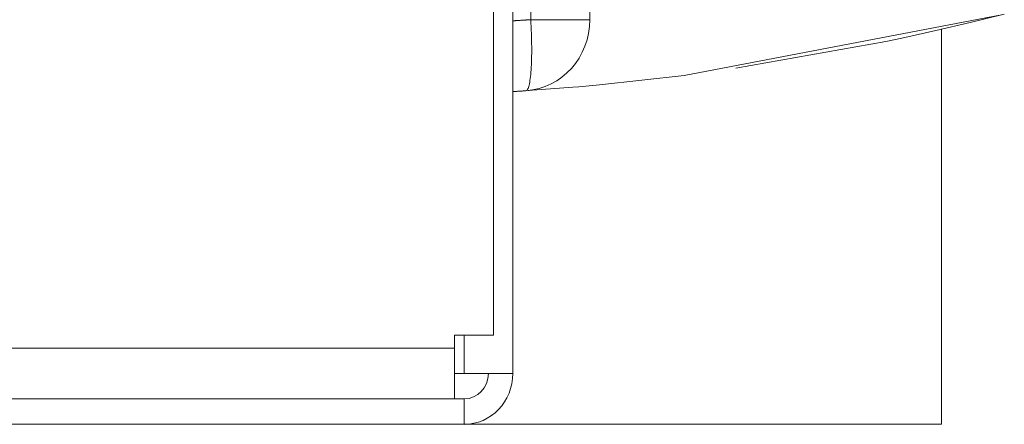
# Model space of a CAD drawing. Header units: millimetres. Extents: x -90830 to 24172, y -102460 to 73669.
# Tile 32 of 198: x -52546 to -52494, y 14478 to 14500. Entities that reach past the tile are written whole.
import ezdxf

# ---------------------------------------------------------------- set-up
doc = ezdxf.new("R2010")
doc.units = ezdxf.units.MM
doc.layers.add('at_Entity', color=253, linetype='Continuous', lineweight=9)

msp = doc.modelspace()

# ---------------------------------------------------------------- linework, layer by layer
at = {"layer": 'at_Entity'}
for p, q in [((-52520.885, 15938.759), (-52520.885, 14482.862)), ((-52519.854, 14598.284), (-52519.854, 14480.842)), ((-52518.906, 14499.575), (-52518.906, 14578.154)), ((-52515.78, 14499.575), (-52515.78, 14578.154)), ((-52493.996, 14499.835), (-52510.781, 14496.625)), ((-52493.849, 14499.873), (-52495.649, 14499.423)), ((-52519.854, 14499.515), (-52519.824, 14499.517)), ((-52519.824, 14499.517), (-52519.795, 14499.518)), ((-52519.795, 14499.518), (-52519.765, 14499.52)), ((-52519.765, 14499.52), (-52519.735, 14499.522)), ((-52519.735, 14499.522), (-52519.706, 14499.524)), ((-52519.706, 14499.524), (-52519.676, 14499.526)), ((-52519.676, 14499.526), (-52519.647, 14499.527)), ((-52519.647, 14499.527), (-52519.617, 14499.529)), ((-52519.617, 14499.529), (-52519.587, 14499.531)), ((-52519.587, 14499.531), (-52519.558, 14499.533)), ((-52519.558, 14499.533), (-52519.528, 14499.535)), ((-52519.528, 14499.535), (-52519.498, 14499.536)), ((-52519.498, 14499.536), (-52519.469, 14499.538)), ((-52519.469, 14499.538), (-52519.439, 14499.54)), ((-52519.439, 14499.54), (-52519.409, 14499.542)), ((-52519.409, 14499.542), (-52519.38, 14499.544)), ((-52519.38, 14499.544), (-52519.35, 14499.546)), ((-52519.35, 14499.546), (-52519.321, 14499.548)), ((-52519.321, 14499.548), (-52519.291, 14499.55)), ((-52519.291, 14499.55), (-52519.261, 14499.551)), ((-52519.261, 14499.551), (-52519.232, 14499.553)), ((-52519.232, 14499.553), (-52519.202, 14499.555)), ((-52519.202, 14499.555), (-52519.172, 14499.557)), ((-52519.172, 14499.557), (-52519.143, 14499.559)), ((-52519.143, 14499.559), (-52519.113, 14499.561)), ((-52519.113, 14499.561), (-52519.083, 14499.563)), ((-52519.083, 14499.563), (-52519.054, 14499.565)), ((-52519.054, 14499.565), (-52519.024, 14499.567)), ((-52519.024, 14499.567), (-52518.995, 14499.569)), ((-52518.995, 14499.569), (-52518.965, 14499.571)), ((-52518.965, 14499.571), (-52518.935, 14499.573)), ((-52518.935, 14499.573), (-52518.906, 14499.575)), ((-52518.906, 14499.575), (-52515.78, 14499.575)), ((-52518.895, 14499.391), (-52518.906, 14499.575)), ((-52518.886, 14499.208), (-52518.895, 14499.391)), ((-52518.878, 14499.025), (-52518.886, 14499.208)), ((-52495.649, 14499.423), (-52497.468, 14498.994)), ((-52518.871, 14498.844), (-52518.878, 14499.025)), ((-52518.866, 14498.665), (-52518.871, 14498.844)), ((-52518.861, 14498.488), (-52518.866, 14498.665)), ((-52497.468, 14498.994), (-52499.279, 14498.593)), ((-52497.166, 14499.064), (-52497.166, 14478.149)), ((-52519.854, 14498.132), (-52519.854, 14498.146)), ((-52519.854, 14497.646), (-52519.854, 14498.132)), ((-52518.858, 14498.313), (-52518.861, 14498.488)), ((-52518.856, 14498.142), (-52518.858, 14498.313)), ((-52518.856, 14497.974), (-52518.856, 14498.142)), ((-52500.118, 14498.415), (-52508.056, 14497.002)), ((-52499.279, 14498.593), (-52500.118, 14498.415)), ((-52519.854, 14497.208), (-52519.854, 14497.646)), ((-52518.862, 14497.494), (-52518.858, 14497.649)), ((-52518.858, 14497.649), (-52518.856, 14497.809)), ((-52518.856, 14497.809), (-52518.856, 14497.974)), ((-52519.854, 14496.871), (-52519.854, 14497.208)), ((-52518.879, 14497.058), (-52518.872, 14497.198)), ((-52518.872, 14497.198), (-52518.866, 14497.343)), ((-52518.866, 14497.343), (-52518.862, 14497.494)), ((-52519.854, 14496.686), (-52519.854, 14496.871)), ((-52519.854, 14496.666), (-52519.854, 14496.686)), ((-52519.854, 14496.663), (-52519.854, 14496.666)), ((-52518.932, 14496.456), (-52518.919, 14496.563)), ((-52518.919, 14496.563), (-52518.907, 14496.677)), ((-52518.907, 14496.677), (-52518.897, 14496.797)), ((-52518.897, 14496.797), (-52518.887, 14496.925)), ((-52518.887, 14496.925), (-52518.879, 14497.058)), ((-52510.781, 14496.625), (-52515.274, 14496.125)), ((-52519.031, 14495.981), (-52519.012, 14496.04)), ((-52519.012, 14496.04), (-52518.994, 14496.107)), ((-52518.994, 14496.107), (-52518.977, 14496.182)), ((-52518.977, 14496.182), (-52518.961, 14496.266)), ((-52518.961, 14496.266), (-52518.946, 14496.357)), ((-52518.946, 14496.357), (-52518.932, 14496.456)), ((-52516.365, 14496.026), (-52516.687, 14495.998)), ((-52515.274, 14496.125), (-52516.365, 14496.026)), ((-52519.854, 14495.767), (-52519.832, 14495.768)), ((-52519.832, 14495.768), (-52519.811, 14495.769)), ((-52519.811, 14495.769), (-52519.789, 14495.771)), ((-52519.789, 14495.771), (-52519.767, 14495.772)), ((-52519.767, 14495.772), (-52519.746, 14495.773)), ((-52519.746, 14495.773), (-52519.724, 14495.775)), ((-52519.724, 14495.775), (-52519.702, 14495.776)), ((-52519.702, 14495.776), (-52519.68, 14495.778)), ((-52519.68, 14495.778), (-52519.659, 14495.779)), ((-52519.659, 14495.779), (-52519.637, 14495.78)), ((-52519.637, 14495.78), (-52519.615, 14495.782)), ((-52519.615, 14495.782), (-52519.594, 14495.783)), ((-52519.594, 14495.783), (-52519.572, 14495.784)), ((-52519.572, 14495.784), (-52519.55, 14495.786)), ((-52519.55, 14495.786), (-52519.529, 14495.787)), ((-52519.529, 14495.787), (-52519.507, 14495.789)), ((-52519.507, 14495.789), (-52519.485, 14495.79)), ((-52519.485, 14495.79), (-52519.464, 14495.791)), ((-52519.464, 14495.791), (-52519.442, 14495.793)), ((-52519.442, 14495.793), (-52519.42, 14495.794)), ((-52519.42, 14495.794), (-52519.398, 14495.795)), ((-52519.398, 14495.795), (-52519.377, 14495.797)), ((-52519.377, 14495.797), (-52519.355, 14495.798)), ((-52519.355, 14495.798), (-52519.333, 14495.8)), ((-52519.333, 14495.8), (-52519.312, 14495.801)), ((-52519.312, 14495.801), (-52519.29, 14495.803)), ((-52519.29, 14495.803), (-52519.268, 14495.804)), ((-52519.289, 14495.804), (-52519.29, 14495.804)), ((-52519.284, 14495.804), (-52519.289, 14495.804)), ((-52519.264, 14495.805), (-52519.284, 14495.804)), ((-52519.268, 14495.804), (-52519.247, 14495.805)), ((-52519.223, 14495.807), (-52519.264, 14495.805)), ((-52519.247, 14495.805), (-52519.225, 14495.807)), ((-52519.225, 14495.807), (-52519.203, 14495.808)), ((-52519.214, 14495.808), (-52519.223, 14495.807)), ((-52519.207, 14495.808), (-52519.214, 14495.808)), ((-52519.202, 14495.808), (-52519.207, 14495.808)), ((-52519.203, 14495.808), (-52519.182, 14495.81)), ((-52519.195, 14495.809), (-52519.202, 14495.808)), ((-52519.192, 14495.809), (-52519.195, 14495.809)), ((-52519.188, 14495.809), (-52519.192, 14495.809)), ((-52519.174, 14495.81), (-52519.188, 14495.809)), ((-52519.182, 14495.81), (-52519.16, 14495.811)), ((-52518.818, 14495.834), (-52519.174, 14495.81)), ((-52519.16, 14495.811), (-52519.137, 14495.817)), ((-52519.137, 14495.817), (-52519.114, 14495.832)), ((-52519.114, 14495.832), (-52519.092, 14495.856)), ((-52519.092, 14495.856), (-52519.071, 14495.889)), ((-52519.071, 14495.889), (-52519.05, 14495.93)), ((-52519.05, 14495.93), (-52519.031, 14495.981)), ((-52516.687, 14495.998), (-52518.818, 14495.834)), ((-52522.948, 14482.189), (-52522.948, 14482.862)), ((-52522.948, 14482.862), (-52520.885, 14482.862)), ((-52522.432, 14480.842), (-52522.432, 14482.862)), ((-52569.355, 14482.189), (-52522.948, 14482.189)), ((-52522.948, 14482.189), (-52522.948, 14479.495)), ((-52522.432, 14480.842), (-52522.948, 14480.842)), ((-52522.432, 14480.842), (-52519.854, 14480.842)), ((-52522.432, 14479.495), (-52570.902, 14479.495)), ((-52522.432, 14478.149), (-52522.432, 14479.495)), ((-52570.902, 14478.149), (-52522.432, 14478.149)), ((-52497.166, 14478.149), (-52522.432, 14478.149))]:
    msp.add_line(p, q, dxfattribs=at)
for centre, major_axis, start_param in [((-52519.389, 14499.575), (0, -3.771), 0.063606), ((-52522.432, 14480.842), (0, -1.347), 0), ((-52522.432, 14480.842), (0, -2.694), 0)]:
    msp.add_ellipse(centre, major_axis=major_axis, ratio=0.957153, start_param=start_param, end_param=1.570796, dxfattribs=at)

doc.saveas('drawing.dxf')
